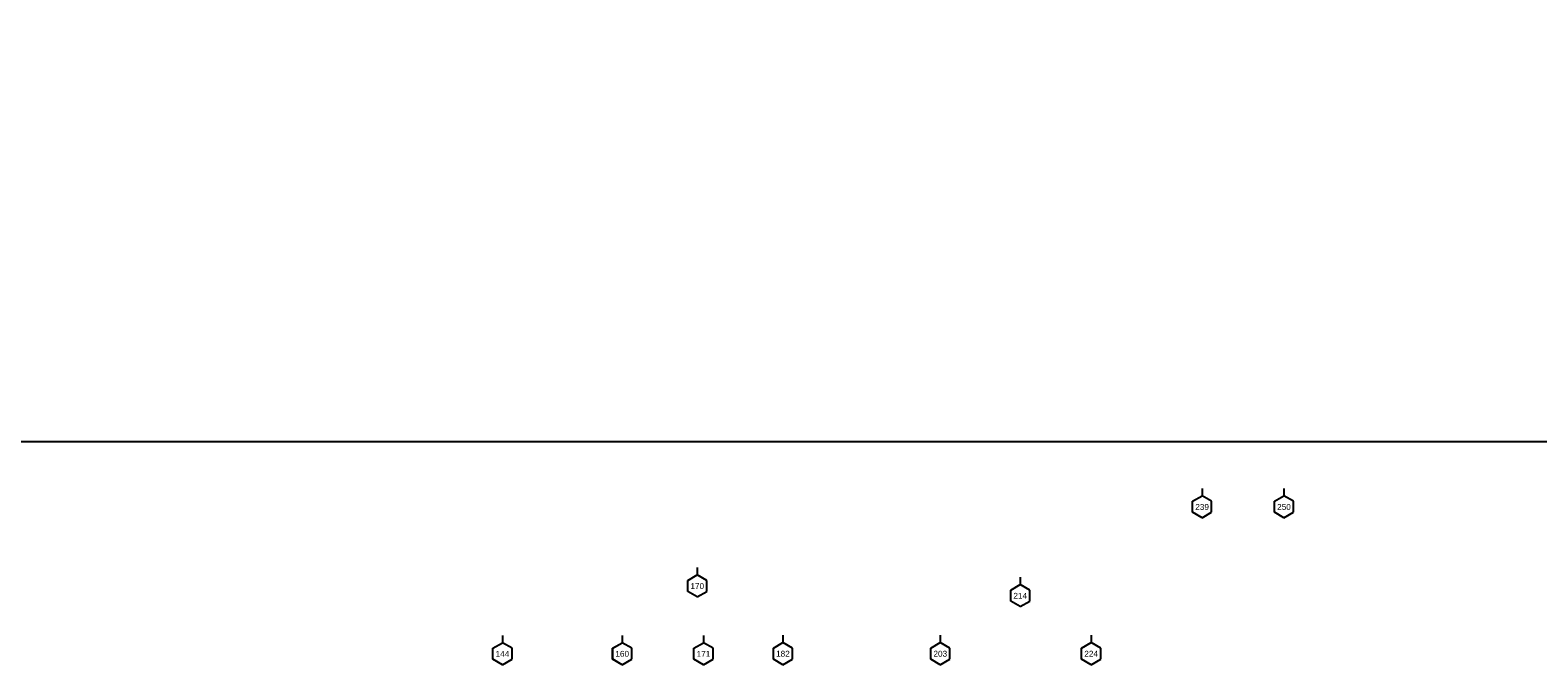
# Model space of a CAD drawing. Header units: inches. Extents: x -7.3 to 59.2, y 29 to 76.9.
# Tile 4 of 14: x 13.2 to 33.8, y 29.6 to 38.2. Entities that reach past the tile are written whole.
import ezdxf
from ezdxf.enums import TextEntityAlignment as Align

# ---------------------------------------------------------------- set-up
doc = ezdxf.new("R2010")
doc.units = ezdxf.units.IN
doc.header["$LTSCALE"] = 0.3
doc.header["$MEASUREMENT"] = 0
doc.set_wipeout_variables(frame=1)
doc.layers.get('0').update_dxf_attribs({"color": 3, "plot": 0})
for name, color, linetype in [('STRUCTURE', 30, 'Continuous'), ('TEXT', 255, 'Continuous'), ('XSEC', 7, 'Continuous')]:
    doc.layers.add(name, color=color, linetype=linetype)
doc.styles.add('xs', font='ARIAL.TTF')

# ---------------------------------------------------------------- blocks, each defined once
blk = doc.blocks.new('wipeout')
blk.add_wipeout([(0, 0.15), (-0.129917, 0.075), (-0.129917, -0.075), (0, -0.15), (0.129917, -0.075), (0.129917, 0.075)])
blk = doc.blocks.new('xsec')
blk.add_line((0, 0.35), (0, 0.25))
blk.add_blockref('wipeout', (0, 0.1))
for p, q in [((-0.13, 0.175), (0, 0.25)), ((0.13, 0.175), (0, 0.25)), ((0, 0.25), (0, 0.25)), ((-0.13, 0.025), (-0.13, 0.175)), ((0, -0.05), (-0.13, 0.025)), ((0, -0.05), (0.13, 0.025)), ((0.13, 0.025), (0.13, 0.175))]:
    blk.add_line(p, q)

msp = doc.modelspace()

# ---------------------------------------------------------------- linework, layer by layer
at = {"layer": 'STRUCTURE'}
msp.add_lwpolyline([(-7.272, 54.833), (59.218, 54.833), (59.218, 32.641), (-7.272, 32.641)], close=True, dxfattribs=at)

# ---------------------------------------------------------------- block references
at = {"layer": 'XSEC', "color": 3}
for p in [(29.196, 31.656), (30.31, 31.656), (22.325, 30.578), (26.721, 30.446), (19.675, 29.655), (21.304, 29.655), (22.41, 29.654), (23.491, 29.656), (25.633, 29.656), (27.686, 29.656)]:
    msp.add_blockref('xsec', p, dxfattribs=at)

# ---------------------------------------------------------------- next in the draw order: texts
at = {"layer": 'TEXT', "style": 'xs'}
for s, p in [('239', (29.196, 31.754, 1)), ('250', (30.31, 31.754, 1)), ('170', (22.325, 30.676, 1)), ('214', (26.721, 30.544, 1)), ('144', (19.675, 29.754, 1)), ('160', (21.304, 29.754, 1)), ('171', (22.41, 29.753, 1)), ('182', (23.491, 29.755, 1)), ('203', (25.633, 29.755, 1)), ('224', (27.686, 29.755, 1))]:
    msp.add_text(s, height=0.08, dxfattribs=at).set_placement(p, align=Align.MIDDLE_CENTER)

doc.saveas('drawing.dxf')
